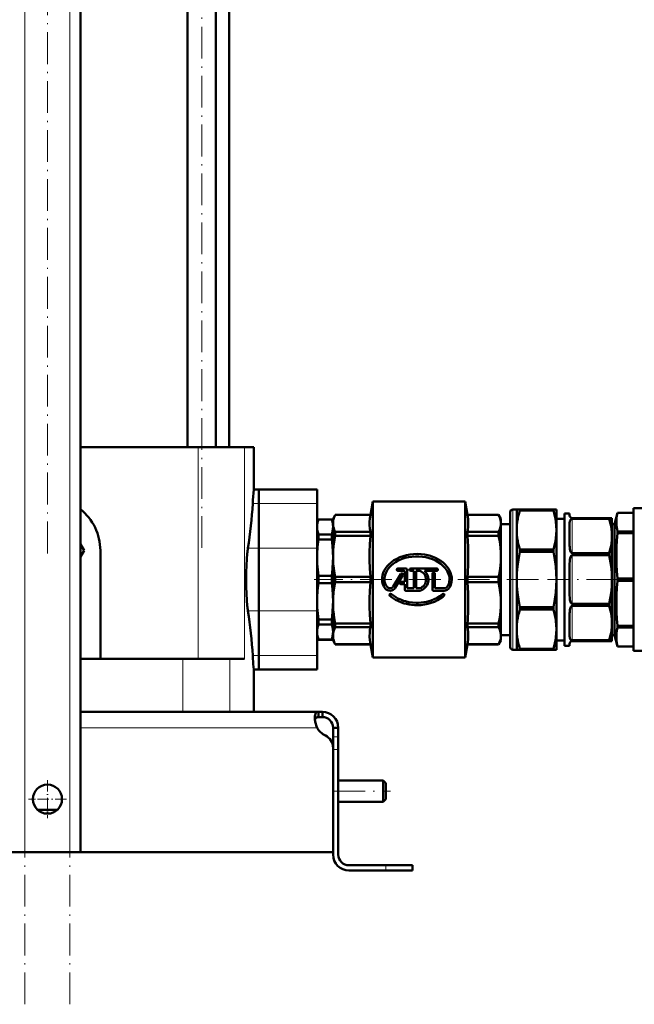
# Model space of a CAD drawing. Extents: x -1351 to 1763, y -1300 to 640.
# Tile 26 of 90: x -1078 to -846, y -393 to -20. Entities that reach past the tile are written whole.
import ezdxf

# ---------------------------------------------------------------- set-up
doc = ezdxf.new("R2010")
doc.units = 0
doc.linetypes.add('DASHDOT', pattern=[18.5, 12, -3, 0.5, -3])

msp = doc.modelspace()

# ---------------------------------------------------------------- linework, layer by layer
at = {"color": 7, "linetype": 'DASHDOT', "lineweight": 18}
for p, q in [((-1076.13, -392.54), (-1076.13, 298.36)), ((-1059.13, -392.54), (-1059.13, 298.36)), ((-1067.63, -222.04), (-1067.63, 258.86)), ((-1009.3, -219.97), (-1009.3, 236.15)), ((-881.91, -231.96), (-966.71, -231.96)), ((-851.77, -231.96), (-878.52, -231.96)), ((-959.43, -311.96), (-937.83, -311.96))]:
    msp.add_line(p, q, dxfattribs=at)
at = {"color": 7, "lineweight": 18}
for p, q in [((-1076.13, -334.96), (-1076.13, 240.79)), ((-1059.13, -334.96), (-1059.13, 240.79)), ((-1010.62, -181.96), (-1010.62, -261.96)), ((-993.12, -181.96), (-993.12, -261.96)), ((-987.63, -203.2), (-989.98, -203.2)), ((-987.63, -203.2), (-965.63, -203.2)), ((-891.63, -205.46), (-891.63, -231.96)), ((-869.13, -209.02), (-869.13, -222.02)), ((-991.8, -220.12), (-987.63, -220.12)), ((-987.63, -220.12), (-965.63, -220.12)), ((-869.13, -222.77), (-869.13, -241.15)), ((-891.63, -231.96), (-891.63, -258.46)), ((-869.13, -241.9), (-869.13, -254.9)), ((-987.63, -243.8), (-991.8, -243.8)), ((-987.63, -243.8), (-965.63, -243.8)), ((-1016.44, -261.96), (-1016.44, -281.96)), ((-998.69, -261.96), (-998.69, -281.96)), ((-987.63, -260.72), (-989.98, -260.72)), ((-987.63, -260.72), (-965.63, -260.72)), ((-1055.13, -287.96), (-965.66, -287.96)), ((-957.63, -291.38), (-959.63, -291.38)), ((-957.63, -296.21), (-959.63, -296.21)), ((-939.63, -339.96), (-939.63, -341.96))]:
    msp.add_line(p, q, dxfattribs=at)
at = {"color": 7, "lineweight": 50}
for p, q in [((-1055.13, -334.96), (-1055.13, 240.79)), ((-1014.68, -181.96), (-1014.68, 160.14)), ((-1003.92, -181.96), (-1003.92, 160.14)), ((-998.88, 160.14), (-998.88, -181.96)), ((-1010.62, -181.96), (-1055.13, -181.96)), ((-1010.62, -181.96), (-993.12, -181.96)), ((-993.12, -181.96), (-989.63, -181.96)), ((-989.63, -197.96), (-989.63, -181.96)), ((-989.63, -197.96), (-987.63, -197.96)), ((-987.63, -197.96), (-987.63, -203.2)), ((-987.63, -203.2), (-987.63, -197.96)), ((-987.63, -197.96), (-965.63, -197.96)), ((-965.63, -197.96), (-965.63, -203.2)), ((-987.63, -220.12), (-987.63, -203.2)), ((-987.63, -203.2), (-987.63, -220.12)), ((-965.63, -220.12), (-965.63, -203.2)), ((-945.51, -207.46), (-944.63, -202.46)), ((-909.63, -202.46), (-944.63, -202.46)), ((-944.63, -202.46), (-944.63, -261.46)), ((-909.63, -202.46), (-909.63, -231.96)), ((-908.75, -207.46), (-909.63, -202.46)), ((-959.63, -208.96), (-958.77, -207.46)), ((-958.77, -207.46), (-958.77, -207.48)), ((-958.77, -207.46), (-945.51, -207.46)), ((-958.77, -207.48), (-945.51, -207.48)), ((-945.51, -207.46), (-945.51, -207.48)), ((-908.75, -207.46), (-908.75, -207.48)), ((-908.75, -207.46), (-897, -207.46)), ((-908.75, -207.48), (-897, -207.48)), ((-897, -207.46), (-897, -207.48)), ((-896.13, -208.96), (-897, -207.46)), ((-892.63, -206.46), (-892.63, -231.96)), ((-890.13, -205.46), (-891.63, -205.46)), ((-890.13, -205.46), (-890.13, -213.22)), ((-888.98, -205.46), (-890.13, -205.46)), ((-888.98, -205.46), (-888.98, -205.81)), ((-876.29, -205.46), (-888.98, -205.46)), ((-876.29, -205.81), (-888.98, -205.81)), ((-876.29, -205.46), (-876.29, -205.81)), ((-875.13, -205.46), (-876.29, -205.46)), ((-875.13, -205.46), (-875.13, -213.22)), ((-872.13, -206.96), (-872.13, -231.96)), ((-870.13, -206.96), (-872.13, -206.96)), ((-870.13, -207.71), (-870.13, -206.96)), ((-853.13, -211.01), (-851.98, -206.71)), ((-851.98, -206.71), (-851.98, -206.72)), ((-845.95, -206.71), (-851.98, -206.71)), ((-845.95, -206.72), (-851.98, -206.72)), ((-845.95, -204.96), (-841.79, -204.96)), ((-845.95, -204.96), (-845.95, -258.96)), ((-965.63, -210.46), (-965.18, -209.21)), ((-965.63, -212.1), (-965.63, -210.46)), ((-965.63, -223.73), (-965.63, -212.1)), ((-965.18, -209.25), (-965.18, -209.21)), ((-965.18, -209.21), (-960.09, -209.21)), ((-965.18, -209.25), (-960.09, -209.25)), ((-960.09, -209.25), (-960.09, -209.21)), ((-959.63, -210.46), (-960.09, -209.21)), ((-959.63, -208.96), (-959.63, -210.71)), ((-959.63, -210.71), (-959.63, -223.16)), ((-896.13, -208.96), (-896.13, -210.71)), ((-896.13, -210.71), (-896.13, -223.16)), ((-892.63, -210.96), (-896.13, -210.96)), ((-872.13, -208.96), (-875.13, -208.96)), ((-870.13, -219.11), (-870.13, -210.52)), ((-869.13, -208.71), (-855.14, -208.71)), ((-869.13, -209.02), (-855.14, -209.02)), ((-855.14, -208.71), (-855.14, -209.02)), ((-855.14, -208.71), (-854.13, -208.71)), ((-854.13, -208.71), (-854.13, -215.52)), ((-853.13, -211.01), (-854.13, -211.01)), ((-853.13, -211.01), (-853.13, -246.78)), ((-965.18, -216.86), (-965.18, -214.94)), ((-965.18, -214.94), (-960.09, -214.94)), ((-960.09, -216.86), (-960.09, -214.94)), ((-945.51, -213.94), (-958.77, -213.94)), ((-958.77, -213.94), (-958.77, -215.36)), ((-958.77, -215.36), (-945.51, -215.36)), ((-945.51, -213.94), (-945.51, -215.36)), ((-897, -213.94), (-908.75, -213.94)), ((-908.75, -213.94), (-908.75, -215.36)), ((-908.75, -215.36), (-897, -215.36)), ((-897, -213.94), (-897, -215.36)), ((-890.13, -213.22), (-890.13, -231.96)), ((-875.13, -213.22), (-875.13, -231.96)), ((-854.13, -215.52), (-854.13, -231.96)), ((-845.95, -213.78), (-851.98, -213.78)), ((-851.98, -213.78), (-851.98, -214.43)), ((-845.95, -214.43), (-851.98, -214.43)), ((-1055.13, -218.61), (-1053.78, -220.96)), ((-965.18, -216.86), (-960.09, -216.86)), ((-1053.78, -220.96), (-1055.13, -223.31)), ((-1047.63, -220.96), (-1047.63, -261.96)), ((-987.63, -220.12), (-987.63, -243.8)), ((-987.63, -243.8), (-987.63, -220.12)), ((-965.63, -220.12), (-965.63, -243.8)), ((-959.63, -223.16), (-959.63, -240.76)), ((-896.13, -223.16), (-896.13, -231.96)), ((-888.98, -220.64), (-888.98, -221.47)), ((-876.29, -220.64), (-888.98, -220.64)), ((-876.29, -221.47), (-888.98, -221.47)), ((-876.29, -220.64), (-876.29, -221.47)), ((-869.13, -222.02), (-855.14, -222.02)), ((-869.13, -222.77), (-855.14, -222.77)), ((-855.14, -222.02), (-855.14, -222.77)), ((-965.63, -240.19), (-965.63, -223.73)), ((-870.13, -231.96), (-870.13, -225.88)), ((-965.18, -233.32), (-965.18, -230.6)), ((-965.18, -230.6), (-960.09, -230.6)), ((-960.09, -233.32), (-960.09, -230.6)), ((-933.95, -229.84), (-936.85, -234.57)), ((-936.09, -235.04), (-933.18, -230.31)), ((-932.08, -227.76), (-935.08, -227.76)), ((-935.08, -228.66), (-932.77, -228.66)), ((-932.53, -232.77), (-932.53, -228.9)), ((-931.63, -228.21), (-931.63, -235.26)), ((-920.38, -227.76), (-930.22, -227.76)), ((-930.22, -228.66), (-929.11, -228.66)), ((-929.11, -235.26), (-929.11, -228.66)), ((-928.21, -228.66), (-926.84, -228.66)), ((-928.21, -228.66), (-928.21, -235.26)), ((-925.06, -228.66), (-920.38, -228.66)), ((-922.03, -235.71), (-922.03, -229.77)), ((-921.13, -229.77), (-921.13, -235.26)), ((-965.18, -233.32), (-960.09, -233.32)), ((-945.51, -230.96), (-958.77, -230.96)), ((-958.77, -230.96), (-958.77, -232.96)), ((-958.77, -232.96), (-945.51, -232.96)), ((-945.51, -230.96), (-945.51, -232.96)), ((-932.53, -232.77), (-933.97, -232.77)), ((-933.97, -233.67), (-932.53, -233.67)), ((-932.53, -235.71), (-932.53, -233.67)), ((-909.63, -231.96), (-909.63, -261.46)), ((-897, -230.96), (-908.75, -230.96)), ((-908.75, -230.96), (-908.75, -231.96)), ((-908.75, -231.96), (-908.75, -232.96)), ((-908.75, -232.96), (-897, -232.96)), ((-897, -231.96), (-897, -230.96)), ((-897, -232.96), (-897, -231.96)), ((-896.13, -231.96), (-896.13, -240.76)), ((-892.63, -231.96), (-892.63, -257.46)), ((-890.13, -231.96), (-890.13, -250.7)), ((-875.13, -231.96), (-875.13, -250.7)), ((-872.13, -231.96), (-872.13, -256.96)), ((-870.13, -238.04), (-870.13, -231.96)), ((-854.13, -231.96), (-854.13, -248.4)), ((-845.95, -231.5), (-851.98, -231.5)), ((-851.98, -231.5), (-851.98, -232.42)), ((-845.95, -232.42), (-851.98, -232.42)), ((-932.08, -236.16), (-926.77, -236.16)), ((-929.11, -235.26), (-931.63, -235.26)), ((-926.84, -235.26), (-928.21, -235.26)), ((-921.58, -236.16), (-917.53, -236.16)), ((-917.53, -235.26), (-921.13, -235.26)), ((-965.63, -251.82), (-965.63, -240.19)), ((-959.63, -240.76), (-959.63, -253.21)), ((-896.13, -240.76), (-896.13, -253.21)), ((-869.13, -241.15), (-855.14, -241.15)), ((-869.13, -241.9), (-855.14, -241.9)), ((-855.14, -241.15), (-855.14, -241.9)), ((-987.63, -260.72), (-987.63, -243.8)), ((-987.63, -243.8), (-987.63, -260.72)), ((-965.63, -260.72), (-965.63, -243.8)), ((-888.98, -242.45), (-888.98, -243.28)), ((-876.29, -242.45), (-888.98, -242.45)), ((-876.29, -243.28), (-888.98, -243.28)), ((-876.29, -242.45), (-876.29, -243.28)), ((-870.13, -253.41), (-870.13, -244.81)), ((-965.18, -248.98), (-965.18, -247.06)), ((-960.09, -247.06), (-965.18, -247.06)), ((-965.18, -248.98), (-960.09, -248.98)), ((-960.09, -248.98), (-960.09, -247.06)), ((-945.51, -248.56), (-958.77, -248.56)), ((-958.77, -248.56), (-958.77, -249.98)), ((-945.51, -248.56), (-945.51, -249.98)), ((-897, -248.56), (-908.75, -248.56)), ((-908.75, -248.56), (-908.75, -249.98)), ((-897, -248.56), (-897, -249.98)), ((-854.13, -248.4), (-854.13, -255.21)), ((-853.13, -246.78), (-853.13, -252.92)), ((-965.63, -253.46), (-965.63, -251.82)), ((-958.77, -249.98), (-945.51, -249.98)), ((-908.75, -249.98), (-897, -249.98)), ((-892.63, -252.96), (-896.13, -252.96)), ((-890.13, -250.7), (-890.13, -258.46)), ((-875.13, -250.7), (-875.13, -258.46)), ((-853.13, -252.92), (-854.13, -252.92)), ((-853.13, -252.92), (-851.98, -257.21)), ((-845.95, -249.49), (-851.98, -249.49)), ((-851.98, -249.49), (-851.98, -249.82)), ((-851.98, -249.82), (-851.98, -250.14)), ((-845.95, -250.14), (-851.98, -250.14)), ((-965.63, -253.46), (-965.18, -254.71)), ((-965.18, -254.71), (-965.18, -254.67)), ((-965.18, -254.67), (-960.09, -254.67)), ((-965.18, -254.71), (-960.09, -254.71)), ((-959.63, -253.46), (-960.09, -254.71)), ((-960.09, -254.71), (-960.09, -254.67)), ((-959.63, -253.21), (-959.63, -254.96)), ((-959.63, -254.96), (-958.77, -256.46)), ((-945.51, -256.44), (-958.77, -256.44)), ((-958.77, -256.46), (-958.77, -256.44)), ((-958.77, -256.46), (-945.51, -256.46)), ((-945.51, -256.44), (-945.51, -256.46)), ((-945.51, -256.46), (-944.63, -261.46)), ((-908.75, -256.46), (-909.63, -261.46)), ((-897, -256.44), (-908.75, -256.44)), ((-908.75, -256.44), (-908.75, -256.46)), ((-908.75, -256.46), (-897, -256.46)), ((-896.13, -254.96), (-897, -256.46)), ((-897, -256.44), (-897, -256.46)), ((-896.13, -253.21), (-896.13, -254.96)), ((-872.13, -254.96), (-875.13, -254.96)), ((-870.13, -256.96), (-870.13, -256.21)), ((-869.13, -254.9), (-855.14, -254.9)), ((-869.13, -255.21), (-855.14, -255.21)), ((-855.14, -254.9), (-855.14, -255.21)), ((-854.13, -255.21), (-855.14, -255.21)), ((-890.13, -258.46), (-891.63, -258.46)), ((-890.13, -258.46), (-888.98, -258.46)), ((-888.98, -258.12), (-888.98, -258.46)), ((-876.29, -258.12), (-888.98, -258.12)), ((-876.29, -258.46), (-888.98, -258.46)), ((-876.29, -258.12), (-876.29, -258.46)), ((-876.29, -258.46), (-875.13, -258.46)), ((-870.13, -256.96), (-872.13, -256.96)), ((-845.95, -257.21), (-851.98, -257.21)), ((-851.98, -257.21), (-851.98, -257.21)), ((-845.95, -257.21), (-851.98, -257.21)), ((-841.79, -258.96), (-845.95, -258.96)), ((-1055.13, -261.96), (-1016.44, -261.96)), ((-1016.44, -261.96), (-998.69, -261.96)), ((-998.69, -261.96), (-993.12, -261.96)), ((-989.98, -260.72), (-989.91, -261.96)), ((-987.63, -260.72), (-987.63, -265.96)), ((-987.63, -265.96), (-987.63, -260.72)), ((-965.63, -260.72), (-965.63, -265.96)), ((-909.63, -261.46), (-944.63, -261.46)), ((-989.63, -281.96), (-989.63, -265.96)), ((-989.63, -265.96), (-987.63, -265.96)), ((-987.63, -265.96), (-965.63, -265.96)), ((-1055.13, -281.96), (-965.17, -281.96)), ((-965.17, -281.96), (-965.17, -283.96)), ((-965.17, -281.96), (-963.63, -281.96)), ((-963.63, -281.96), (-963.63, -283.96)), ((-965.17, -283.96), (-963.63, -283.96)), ((-957.63, -287.96), (-959.63, -287.96)), ((-959.63, -287.96), (-959.63, -291.38)), ((-957.63, -291.38), (-957.63, -287.96)), ((-959.63, -296.21), (-959.63, -291.38)), ((-957.63, -296.21), (-957.63, -291.38)), ((-959.63, -334.96), (-959.63, -295.47)), ((-959.63, -335.96), (-959.63, -296.21)), ((-957.63, -335.96), (-957.63, -296.21)), ((-957.63, -307.96), (-940.63, -307.96)), ((-940.63, -311.96), (-940.63, -307.96)), ((-939.63, -308.96), (-940.63, -307.96)), ((-939.63, -311.96), (-939.63, -308.96)), ((-940.63, -315.96), (-940.63, -311.96)), ((-939.63, -314.96), (-939.63, -311.96)), ((-957.63, -315.96), (-940.63, -315.96)), ((-939.63, -314.96), (-940.63, -315.96)), ((-1071.41, -318.96), (-1067.63, -318.96)), ((-1067.63, -318.96), (-1063.86, -318.96)), ((-1067.63, -334.96), (-1175.63, -334.96)), ((-1076.13, -334.96), (-1080.13, -334.96)), ((-1076.13, -334.96), (-1059.13, -334.96)), ((-1067.63, -334.96), (-959.63, -334.96)), ((-1055.13, -334.96), (-1059.13, -334.96)), ((-953.63, -339.96), (-939.63, -339.96)), ((-939.63, -341.96), (-953.63, -341.96)), ((-929.63, -339.96), (-939.63, -339.96)), ((-929.63, -341.96), (-939.63, -341.96)), ((-929.63, -339.96), (-929.63, -341.96))]:
    msp.add_line(p, q, dxfattribs=at)
at = {"color": 7, "linetype": 'DASHDOT', "lineweight": 18, "ltscale": 0.02925}
for p, q in [((-934.5, -228.21), (-935.67, -228.21)), ((-935.08, -227.63), (-935.08, -228.8)), ((-932.98, -230.07), (-934.15, -230.07)), ((-933.57, -229.49), (-933.57, -230.66)), ((-929.64, -228.21), (-930.81, -228.21)), ((-930.22, -227.63), (-930.22, -228.8)), ((-921, -229.77), (-922.17, -229.77)), ((-921.58, -229.19), (-921.58, -230.36)), ((-919.8, -228.21), (-920.97, -228.21)), ((-920.38, -227.63), (-920.38, -228.8)), ((-933.39, -233.22), (-934.56, -233.22)), ((-933.97, -232.64), (-933.97, -233.81)), ((-937.22, -237.75), (-938.39, -237.75)), ((-937.81, -237.17), (-937.81, -238.34)), ((-917.37, -237.75), (-918.54, -237.75)), ((-917.96, -237.17), (-917.96, -238.34))]:
    msp.add_line(p, q, dxfattribs=at)
at = {"color": 7, "linetype": 'DASHDOT', "lineweight": 18, "ltscale": 0.060001}
for p, q in [((-959.83, -296.21), (-957.43, -296.21)), ((-939.63, -342.16), (-939.63, -339.76))]:
    msp.add_line(p, q, dxfattribs=at)
at = {"color": 7, "linetype": 'DASHDOT', "lineweight": 18, "ltscale": 0.3575}
msp.add_line((-1067.63, -307.81), (-1067.63, -322.11), dxfattribs=at)
at = {"color": 7, "linetype": 'DASHDOT', "lineweight": 18, "ltscale": 0.357501}
msp.add_line((-1060.48, -314.96), (-1074.78, -314.96), dxfattribs=at)
at = {"color": 7, "lineweight": 50}
for points in [[(-959.63, -210.71), (-959.58, -209.91), (-959.41, -209.11), (-959.15, -208.32), (-958.77, -207.48)], [(-945.51, -213.94), (-945.69, -212.6), (-945.77, -211.33), (-945.77, -210.09), (-945.69, -208.82), (-945.51, -207.48)], [(-908.75, -207.48), (-908.55, -209.18), (-908.49, -210.79), (-908.52, -211.86), (-908.67, -213.43), (-908.75, -213.94)], [(-896.13, -210.71), (-896.16, -210.09), (-896.27, -209.46), (-896.43, -208.82), (-896.83, -207.83), (-897, -207.48)], [(-890.13, -213.22), (-890.08, -211.67), (-889.92, -210.11), (-889.76, -209.05), (-889.55, -207.99), (-889.28, -206.9), (-888.98, -205.81)], [(-876.29, -205.81), (-875.98, -206.9), (-875.72, -207.99), (-875.51, -209.05), (-875.34, -210.11), (-875.18, -211.67), (-875.13, -213.22)], [(-851.98, -206.72), (-852.23, -207.83), (-852.38, -208.89), (-852.45, -210.25), (-852.38, -211.61), (-852.16, -213.03), (-851.98, -213.78)], [(-965.18, -209.25), (-965.46, -210.39), (-965.61, -211.53), (-965.63, -212.1)], [(-965.63, -212.1), (-965.58, -213.05), (-965.43, -214), (-965.18, -214.94)], [(-959.63, -212.08), (-959.68, -211.14), (-959.84, -210.19), (-960.09, -209.25)], [(-960.09, -214.94), (-959.8, -213.81), (-959.65, -212.67), (-959.63, -212.1)], [(-959.63, -210.71), (-959.6, -211.3), (-959.51, -211.89), (-959.36, -212.5), (-959.15, -213.1), (-958.77, -213.94)], [(-897, -213.94), (-896.55, -212.93), (-896.27, -211.96), (-896.16, -211.33), (-896.13, -210.71)], [(-870.13, -210.52), (-870.1, -210.04), (-870.05, -209.81), (-869.96, -209.57), (-869.82, -209.34), (-869.67, -209.2), (-869.46, -209.08), (-869.13, -209.02)], [(-854.13, -215.52), (-854.18, -214.16), (-854.32, -212.79), (-854.46, -211.85), (-854.65, -210.91), (-855.14, -209.02)], [(-958.77, -215.36), (-959.07, -216.91), (-959.39, -219.11), (-959.58, -221.27), (-959.63, -223.16)], [(-945.51, -230.96), (-945.69, -227.72), (-945.77, -224.66), (-945.77, -221.65), (-945.69, -218.6), (-945.51, -215.36)], [(-908.75, -215.36), (-908.55, -219.46), (-908.49, -223.34), (-908.52, -225.93), (-908.67, -229.72), (-908.75, -230.96)], [(-896.13, -223.16), (-896.16, -221.66), (-896.27, -220.14), (-896.43, -218.6), (-896.68, -217.01), (-897, -215.36)], [(-888.98, -220.64), (-889.28, -219.55), (-889.55, -218.46), (-889.76, -217.4), (-889.92, -216.33), (-890.08, -214.78), (-890.13, -213.22)], [(-875.13, -213.22), (-875.18, -214.78), (-875.34, -216.33), (-875.51, -217.4), (-875.72, -218.46), (-875.98, -219.55), (-876.29, -220.64)], [(-855.14, -222.02), (-854.65, -220.13), (-854.46, -219.19), (-854.32, -218.25), (-854.18, -216.89), (-854.13, -215.52)], [(-851.98, -214.43), (-852.23, -217.13), (-852.38, -219.68), (-852.45, -222.97), (-852.38, -226.26), (-852.23, -228.81), (-851.98, -231.5)], [(-965.18, -216.86), (-965.46, -219.6), (-965.61, -222.36), (-965.63, -223.73)], [(-959.63, -223.73), (-959.68, -221.44), (-959.84, -219.15), (-960.09, -216.86)], [(-870.13, -219.11), (-870.11, -219.74), (-870.05, -220.37), (-869.92, -221), (-869.82, -221.32), (-869.67, -221.62), (-869.46, -221.88), (-869.33, -221.97), (-869.13, -222.02)], [(-992.04, -222.07), (-992.22, -224.2), (-992.36, -226.57), (-992.44, -229.24), (-992.47, -231.96)], [(-959.63, -223.16), (-959.6, -224.58), (-959.51, -226.01), (-959.36, -227.47), (-959.15, -228.92), (-958.77, -230.96)], [(-914.68, -231.96), (-914.74, -231.09), (-914.89, -230.24), (-915.15, -229.4), (-915.52, -228.56), (-915.99, -227.76), (-916.54, -227.01), (-917.22, -226.25), (-917.98, -225.56), (-918.8, -224.93), (-919.77, -224.32), (-920.81, -223.79), (-921.89, -223.34), (-922.79, -223.03), (-923.71, -222.78), (-925.03, -222.51), (-926.38, -222.35), (-927.74, -222.29), (-929.09, -222.33), (-930.45, -222.47), (-931.79, -222.72), (-933.1, -223.07), (-934.36, -223.53), (-935.52, -224.07), (-936.58, -224.68), (-937.56, -225.37), (-938.4, -226.11), (-939.12, -226.88), (-939.74, -227.71), (-940.25, -228.57), (-940.62, -229.43), (-940.89, -230.32), (-941.03, -231.14), (-941.08, -231.96)], [(-940.18, -231.96), (-940.15, -231.35), (-940.06, -230.75), (-939.91, -230.15), (-939.71, -229.56), (-939.44, -228.98), (-939.13, -228.42), (-938.75, -227.86), (-938.32, -227.33), (-937.64, -226.62), (-936.87, -225.98), (-936.04, -225.4), (-935.33, -224.99), (-934.59, -224.61), (-933.47, -224.15), (-932.31, -223.78), (-931.12, -223.5), (-929.81, -223.3), (-928.49, -223.2), (-927.17, -223.2), (-925.82, -223.31), (-924.49, -223.53), (-923.22, -223.84), (-921.99, -224.26), (-920.87, -224.76), (-919.8, -225.35), (-918.85, -226.01), (-918.04, -226.71), (-917.32, -227.47), (-916.75, -228.24), (-916.28, -229.06), (-915.94, -229.87), (-915.74, -230.56), (-915.62, -231.26), (-915.58, -231.96)], [(-896.13, -223.16), (-896.21, -225.42), (-896.43, -227.73), (-896.83, -230.12), (-897, -230.96)], [(-890.13, -231.96), (-890.07, -229.49), (-889.87, -227.02), (-889.54, -224.54), (-889.28, -223.01), (-888.98, -221.47)], [(-875.13, -231.96), (-875.2, -229.49), (-875.4, -227.02), (-875.72, -224.54), (-875.98, -223.01), (-876.29, -221.47)], [(-870.13, -225.88), (-870.11, -225.18), (-870.05, -224.49), (-869.92, -223.82), (-869.82, -223.49), (-869.67, -223.18), (-869.57, -223.03), (-869.45, -222.91), (-869.32, -222.82), (-869.13, -222.77)], [(-854.13, -231.96), (-854.19, -229.8), (-854.36, -227.63), (-854.65, -225.46), (-855.14, -222.77)], [(-965.63, -223.73), (-965.58, -226.03), (-965.43, -228.32), (-965.18, -230.6)], [(-960.09, -230.6), (-959.8, -227.86), (-959.65, -225.11), (-959.63, -223.73)], [(-992.47, -231.96), (-992.44, -234.66), (-992.36, -237.32), (-992.22, -239.71), (-992.04, -241.85)], [(-965.18, -233.32), (-965.46, -236.06), (-965.61, -238.81), (-965.63, -240.19)], [(-959.63, -240.19), (-959.68, -237.89), (-959.84, -235.6), (-960.09, -233.32)], [(-958.77, -232.96), (-959.07, -234.51), (-959.39, -236.71), (-959.58, -238.87), (-959.63, -240.76)], [(-945.51, -248.56), (-945.69, -245.32), (-945.77, -242.26), (-945.77, -239.26), (-945.69, -236.2), (-945.51, -232.96)], [(-908.75, -232.96), (-908.55, -237.06), (-908.49, -240.94), (-908.52, -243.53), (-908.67, -247.32), (-908.75, -248.56)], [(-897, -232.96), (-896.62, -234.92), (-896.35, -236.89), (-896.18, -238.87), (-896.13, -240.76)], [(-890.13, -231.96), (-890.07, -234.43), (-889.87, -236.9), (-889.54, -239.38), (-889.28, -240.91), (-888.98, -242.45)], [(-875.13, -231.96), (-875.2, -234.43), (-875.4, -236.9), (-875.72, -239.38), (-875.98, -240.91), (-876.29, -242.45)], [(-854.13, -231.96), (-854.19, -234.12), (-854.36, -236.29), (-854.65, -238.46), (-855.14, -241.15)], [(-851.98, -232.42), (-852.23, -235.11), (-852.38, -237.67), (-852.45, -240.96), (-852.38, -244.25), (-852.23, -246.8), (-851.98, -249.49)], [(-938.11, -238.09), (-937.12, -238.88), (-936.05, -239.57), (-934.9, -240.16), (-933.69, -240.65), (-932.78, -240.95), (-931.86, -241.19), (-930.88, -241.38), (-929.9, -241.52), (-928.87, -241.61), (-927.84, -241.64), (-926.46, -241.58), (-925.09, -241.42), (-923.74, -241.15), (-922.46, -240.78), (-921.22, -240.32), (-920.11, -239.79), (-919.06, -239.16), (-918.08, -238.45), (-917.66, -238.09)], [(-918.26, -237.42), (-919.2, -238.17), (-920.24, -238.83), (-921.36, -239.39), (-922.53, -239.86), (-923.41, -240.13), (-924.32, -240.36), (-925.27, -240.53), (-926.23, -240.66), (-927.24, -240.72), (-928.24, -240.73), (-929.59, -240.65), (-930.92, -240.46), (-932.22, -240.17), (-932.98, -239.94), (-933.72, -239.68), (-934.4, -239.4), (-935.06, -239.08), (-935.93, -238.59), (-936.75, -238.03), (-937.51, -237.42)], [(-870.13, -238.04), (-870.11, -238.74), (-870.05, -239.43), (-869.92, -240.11), (-869.82, -240.43), (-869.67, -240.74), (-869.57, -240.89), (-869.45, -241.02), (-869.32, -241.1), (-869.13, -241.15)], [(-965.63, -240.19), (-965.58, -242.49), (-965.43, -244.78), (-965.18, -247.06)], [(-960.09, -247.06), (-959.8, -244.32), (-959.65, -241.57), (-959.63, -240.19)], [(-959.63, -240.76), (-959.6, -242.18), (-959.51, -243.61), (-959.36, -245.07), (-959.15, -246.53), (-958.77, -248.56)], [(-897, -248.56), (-896.68, -246.91), (-896.43, -245.33), (-896.27, -243.78), (-896.16, -242.26), (-896.13, -240.76)], [(-870.13, -244.81), (-870.11, -244.18), (-870.05, -243.55), (-869.92, -242.92), (-869.82, -242.61), (-869.67, -242.31), (-869.46, -242.04), (-869.33, -241.95), (-869.13, -241.9)], [(-854.13, -248.4), (-854.18, -247.04), (-854.32, -245.67), (-854.46, -244.73), (-854.65, -243.79), (-855.14, -241.9)], [(-890.13, -250.7), (-890.08, -249.15), (-889.92, -247.59), (-889.76, -246.53), (-889.55, -245.46), (-889.28, -244.37), (-888.98, -243.28)], [(-876.29, -243.28), (-875.98, -244.37), (-875.72, -245.46), (-875.51, -246.53), (-875.34, -247.59), (-875.18, -249.15), (-875.13, -250.7)], [(-965.18, -248.98), (-965.46, -250.11), (-965.61, -251.25), (-965.63, -251.82)], [(-959.63, -251.82), (-959.68, -250.87), (-959.84, -249.93), (-960.09, -248.98)], [(-855.14, -254.9), (-854.65, -253.01), (-854.46, -252.07), (-854.32, -251.13), (-854.18, -249.77), (-854.13, -248.4)], [(-965.63, -251.82), (-965.58, -252.78), (-965.43, -253.72), (-965.18, -254.67)], [(-960.09, -254.67), (-959.8, -253.54), (-959.65, -252.4), (-959.63, -251.84)], [(-958.77, -249.98), (-959.07, -250.62), (-959.39, -251.53), (-959.58, -252.43), (-959.63, -253.21)], [(-945.51, -256.44), (-945.7, -254.88), (-945.78, -253.42), (-945.74, -251.96), (-945.65, -251), (-945.51, -249.98)], [(-908.75, -249.98), (-908.55, -251.68), (-908.49, -253.28), (-908.52, -254.36), (-908.67, -255.93), (-908.75, -256.44)], [(-896.13, -253.21), (-896.16, -252.59), (-896.27, -251.96), (-896.43, -251.32), (-896.83, -250.33), (-897, -249.98)], [(-888.98, -258.12), (-889.28, -257.02), (-889.55, -255.94), (-889.76, -254.87), (-889.92, -253.81), (-890.08, -252.25), (-890.13, -250.7)], [(-875.13, -250.7), (-875.18, -252.25), (-875.34, -253.81), (-875.51, -254.87), (-875.72, -255.94), (-875.98, -257.02), (-876.29, -258.12)], [(-851.98, -250.14), (-852.23, -251.25), (-852.38, -252.31), (-852.45, -253.67), (-852.38, -255.04), (-852.16, -256.46), (-851.98, -257.21)], [(-959.63, -253.21), (-959.6, -253.8), (-959.51, -254.39), (-959.36, -255), (-959.15, -255.6), (-958.77, -256.44)], [(-897, -256.44), (-896.61, -255.59), (-896.34, -254.78), (-896.18, -253.99), (-896.13, -253.21)], [(-870.13, -253.41), (-870.1, -253.89), (-870.05, -254.11), (-869.96, -254.36), (-869.82, -254.58), (-869.67, -254.72), (-869.46, -254.84), (-869.13, -254.9)], [(-966.51, -284.08), (-966.49, -283.63), (-966.44, -283.22), (-966.31, -282.75), (-966.11, -282.39), (-965.84, -282.13), (-965.53, -282), (-965.17, -281.96)], [(-965.66, -287.96), (-966.03, -286.97), (-966.29, -285.97), (-966.45, -284.99), (-966.51, -284.08)], [(-965.17, -283.96), (-965.47, -283.98), (-965.74, -284.04), (-966.04, -284.19), (-966.26, -284.41), (-966.41, -284.72), (-966.46, -284.9)], [(-966.46, -284.9), (-966.33, -284.52), (-966.1, -284.24), (-965.78, -284.05), (-965.38, -283.97), (-965.17, -283.96)]]:
    msp.add_lwpolyline(points, dxfattribs=at)
msp.add_circle((-1067.63, -314.96), 5.5, dxfattribs=at)
for centre, radius, start, end in [((-517.6, -232.26), 473.27, 175.8444, 176.4801), ((-1177.65, -191.63), 188.02, 351.286, 356.4728), ((-1067.63, -220.96), 20, 360, 51.318), ((-891.63, -206.46), 1, 90, 180), ((-869.13, -207.71), 1, 180, 270), ((-952.44, -225.98), 39.79, 171.534, 174.366), ((-935.08, -228.21), 0.45, 90, 270), ((-933.57, -230.07), 0.45, 328.5, 148.5), ((-932.77, -228.9), 0.24, 359.9916, 90.0084), ((-932.08, -228.21), 0.45, 360, 90), ((-930.22, -228.21), 0.45, 90, 270), ((-927.88, -231.96), 3.46, 287.5359, 72.4641), ((-927.88, -231.96), 4.34, 284.804, 49.4319), ((-921.58, -229.77), 0.45, 360, 180), ((-920.38, -228.21), 0.45, 270, 90), ((-935.79, -231.96), 5.29, 180, 219.0733), ((-935.79, -231.96), 4.39, 180, 219.0733), ((-933.97, -233.22), 0.45, 90, 270), ((-919.89, -231.96), 4.31, 316.3972, 360), ((-919.89, -231.96), 5.21, 316.3972, 0), ((-938.08, -233.82), 2.34, 219.0733, 328.5), ((-938.08, -233.82), 1.44, 219.0733, 328.5), ((-937.81, -237.75), 0.45, 48.094, 228.094), ((-932.08, -235.71), 0.45, 180, 270), ((-921.58, -235.71), 0.45, 180, 270), ((-917.96, -237.75), 0.45, 311.906, 131.906), ((-917.53, -234.21), 1.05, 270, 316.3972), ((-917.53, -234.21), 1.95, 270, 316.3972), ((-952.44, -237.95), 39.79, 185.634, 188.466), ((-1177.65, -272.29), 188.02, 3.5272, 8.714), ((-869.13, -256.21), 1, 90, 180), ((-891.63, -257.46), 1, 180, 270), ((-516.18, -231.57), 474.7, 183.6712, 184.1551), ((-963.63, -287.96), 6, 360, 90), ((-955.67, -283.71), 10.86, 186.3205, 203.0632), ((-963.63, -287.96), 4, 360, 90), ((-959.51, -284.62), 7, 208.483, 244.7303), ((-964.63, -295.47), 5, 0, 64.7303), ((-953.63, -335.96), 6, 180, 270), ((-953.63, -335.96), 4, 180, 270)]:
    msp.add_arc(centre, radius, start, end, dxfattribs=at)

doc.saveas('drawing.dxf')
